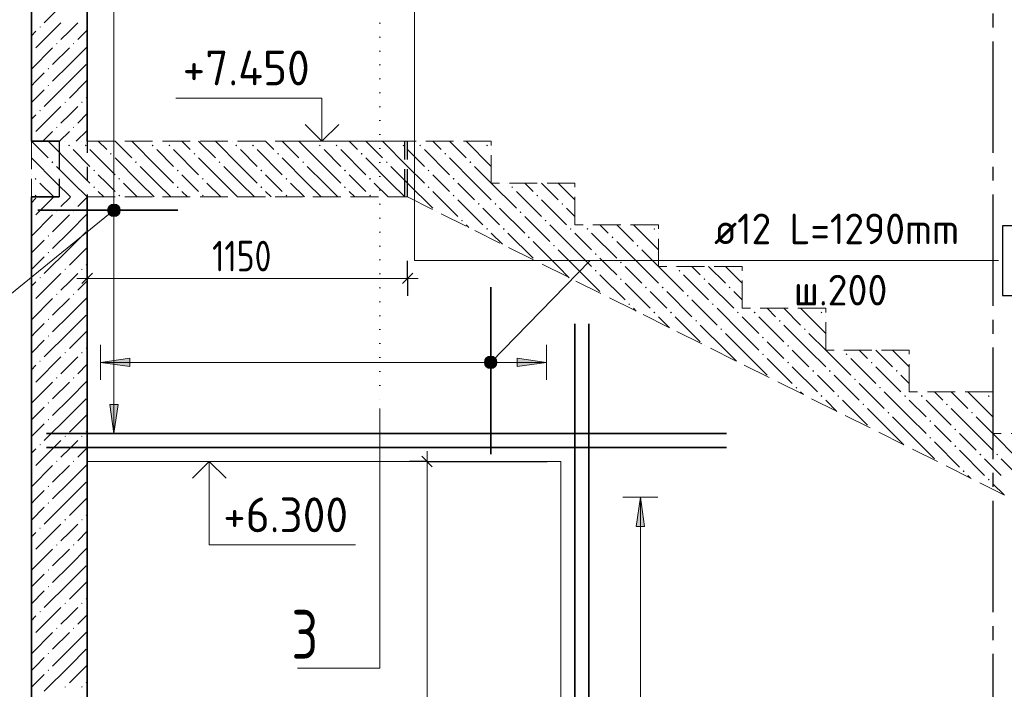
# Model space of a CAD drawing. Header units: millimetres. Extents: x 0 to 50400, y -12 to 35640.
# Tile 15 of 18: x 29582 to 38061, y 18418 to 24190. Entities that reach past the tile are written whole.
import ezdxf

# ---------------------------------------------------------------- set-up
doc = ezdxf.new("R2010")
doc.units = ezdxf.units.MM
for name, pattern in [('______2', [324, 240, -84]), ('______5', [1320, 960, -120, 120, -120]), ('______9', [120, 0, -120])]:
    doc.linetypes.add(name, pattern=pattern)
for name, color, linetype, lineweight in [('Standard', 7, 'Continuous', 25), ('Высотные отметки', 7, 'Continuous', 25), ('ЖБ Лестница', 52, 'Continuous', 25), ('ЖБ Стена верхний уровень', 7, 'Continuous', 35), ('Общий02', 7, 'Continuous', 18), ('Позиционная метка линия выноска', 7, 'Continuous', 13), ('Размерная линия_ общее', 7, 'Continuous', 13), ('Сечения символ', 7, 'Continuous', 25)]:
    doc.layers.add(name, color=color, linetype=linetype, lineweight=lineweight)
for name, color, linetype, true_color in [('Оси', 7, '______5', 0x656565), ('Стена ДОП П-обр. неравн', 7, 'Continuous', 0xa0a0a0), ('Стена обрамление Г-обр.', 7, 'Continuous', 0xa0a0a0), ('Стена обрамление П-обр.', 7, 'Continuous', 0xa0a0a0)]:
    doc.layers.add(name, color=color, linetype=linetype, true_color=true_color)
doc.styles.add('ISOCPEUR', font='txt')

msp = doc.modelspace()

# ---------------------------------------------------------------- hatches: boundary and pattern name
at = {"layer": 'ЖБ Лестница', "linetype": 'Continuous', "lineweight": 18, "transparency": 33554687}
for points in [[(29998.9, 23106), (30006.7, 23113.8), (30014.5, 23106), (30006.7, 23098.2)], [(30142.9, 23106), (30150.7, 23113.8), (30158.5, 23106), (30150.7, 23098.2)], [(30718.9, 23106), (30726.7, 23113.8), (30734.5, 23106), (30726.7, 23098.2)], [(30862.9, 23106), (30870.7, 23113.8), (30878.5, 23106), (30870.7, 23098.2)], [(31438.9, 23106), (31446.7, 23113.8), (31454.5, 23106), (31446.7, 23098.2)], [(31582.9, 23106), (31590.7, 23113.8), (31598.5, 23106), (31590.7, 23098.2)], [(32158.9, 23106), (32166.7, 23113.8), (32174.5, 23106), (32166.7, 23098.2)], [(32302.9, 23106), (32310.7, 23113.8), (32318.5, 23106), (32310.7, 23098.2)], [(32878.9, 23106), (32886.7, 23113.8), (32894.5, 23106), (32886.7, 23098.2)], [(33022.9, 23106), (33030.7, 23113.8), (33038.5, 23106), (33030.7, 23098.2)], [(33598.9, 23106), (33606.7, 23113.8), (33614.5, 23106), (33606.7, 23098.2)], [(30358.9, 23034), (30366.7, 23041.8), (30374.5, 23034), (30366.7, 23026.2)], [(31078.9, 23034), (31086.7, 23041.8), (31094.5, 23034), (31086.7, 23026.2)], [(31798.9, 23034), (31806.7, 23041.8), (31814.5, 23034), (31806.7, 23026.2)], [(32518.9, 23034), (32526.7, 23041.8), (32534.5, 23034), (32526.7, 23026.2)], [(33238.9, 23034), (33246.7, 23041.8), (33254.5, 23034), (33246.7, 23026.2)], [(29854.9, 22962), (29862.7, 22969.8), (29870.5, 22962), (29862.7, 22954.2)], [(30214.9, 22890), (30222.7, 22897.8), (30230.5, 22890), (30222.7, 22882.2)], [(30574.9, 22962), (30582.7, 22969.8), (30590.5, 22962), (30582.7, 22954.2)], [(30934.9, 22890), (30942.7, 22897.8), (30950.5, 22890), (30942.7, 22882.2)], [(31294.9, 22962), (31302.7, 22969.8), (31310.5, 22962), (31302.7, 22954.2)], [(31654.9, 22890), (31662.7, 22897.8), (31670.5, 22890), (31662.7, 22882.2)], [(32014.9, 22962), (32022.7, 22969.8), (32030.5, 22962), (32022.7, 22954.2)], [(32374.9, 22890), (32382.7, 22897.8), (32390.5, 22890), (32382.7, 22882.2)], [(32734.9, 22962), (32742.7, 22969.8), (32750.5, 22962), (32742.7, 22954.2)], [(33094.9, 22890), (33102.7, 22897.8), (33110.5, 22890), (33102.7, 22882.2)], [(33454.9, 22962), (33462.7, 22969.8), (33470.5, 22962), (33462.7, 22954.2)], [(29710.9, 22818), (29718.7, 22825.8), (29726.5, 22818), (29718.7, 22810.2)], [(30430.9, 22818), (30438.7, 22825.8), (30446.5, 22818), (30438.7, 22810.2)], [(31150.9, 22818), (31158.7, 22825.8), (31166.5, 22818), (31158.7, 22810.2)], [(31870.9, 22818), (31878.7, 22825.8), (31886.5, 22818), (31878.7, 22810.2)], [(32590.9, 22818), (32598.7, 22825.8), (32606.5, 22818), (32598.7, 22810.2)], [(33310.9, 22818), (33318.7, 22825.8), (33326.5, 22818), (33318.7, 22810.2)], [(30214.9, 22746), (30222.7, 22753.8), (30230.5, 22746), (30222.7, 22738.2)], [(30934.9, 22746), (30942.7, 22753.8), (30950.5, 22746), (30942.7, 22738.2)], [(31654.9, 22746), (31662.7, 22753.8), (31670.5, 22746), (31662.7, 22738.2)], [(32374.9, 22746), (32382.7, 22753.8), (32390.5, 22746), (32382.7, 22738.2)], [(33094.9, 22746), (33102.7, 22753.8), (33110.5, 22746), (33102.7, 22738.2)], [(33814.9, 22746), (33822.7, 22753.8), (33830.5, 22746), (33822.7, 22738.2)], [(29710.9, 22674), (29718.7, 22681.8), (29726.5, 22674), (29718.7, 22666.2)], [(30430.9, 22674), (30438.7, 22681.8), (30446.5, 22674), (30438.7, 22666.2)], [(31150.9, 22674), (31158.7, 22681.8), (31166.5, 22674), (31158.7, 22666.2)], [(31870.9, 22674), (31878.7, 22681.8), (31886.5, 22674), (31878.7, 22666.2)], [(32590.9, 22674), (32598.7, 22681.8), (32606.5, 22674), (32598.7, 22666.2)], [(33310.9, 22674), (33318.7, 22681.8), (33326.5, 22674), (33318.7, 22666.2)], [(34030.9, 22674), (34038.7, 22681.8), (34046.5, 22674), (34038.7, 22666.2)], [(33526.9, 22602), (33534.7, 22609.8), (33542.5, 22602), (33534.7, 22594.2)], [(33670.9, 22602), (33678.7, 22609.8), (33686.5, 22602), (33678.7, 22594.2)], [(34246.9, 22602), (34254.7, 22609.8), (34262.5, 22602), (34254.7, 22594.2)], [(33173.5, 22536.6), (33174.7, 22537.8), (33178.3, 22534.2)], [(33886.9, 22530), (33894.7, 22537.8), (33902.5, 22530), (33894.7, 22522.2)], [(33382.9, 22458), (33390.7, 22465.8), (33398.5, 22458), (33390.7, 22450.2)], [(33598.9, 22386), (33606.7, 22393.8), (33614.5, 22386), (33606.7, 22378.2)], [(33742.9, 22386), (33750.7, 22393.8), (33758.5, 22386), (33750.7, 22378.2)], [(34102.9, 22458), (34110.7, 22465.8), (34118.5, 22458), (34110.7, 22450.2)], [(34318.9, 22386), (34326.7, 22393.8), (34334.5, 22386), (34326.7, 22378.2)], [(34462.9, 22386), (34470.7, 22393.8), (34478.5, 22386), (34470.7, 22378.2)], [(35038.9, 22386), (35046.7, 22393.8), (35054.5, 22386), (35046.7, 22378.2)], [(33958.9, 22314), (33966.7, 22321.8), (33974.5, 22314), (33966.7, 22306.2)], [(34678.9, 22314), (34686.7, 22321.8), (34694.5, 22314), (34686.7, 22306.2)], [(34174.9, 22242), (34182.7, 22249.8), (34190.5, 22242), (34182.7, 22234.2)], [(34894.9, 22242), (34902.7, 22249.8), (34910.5, 22242), (34902.7, 22234.2)], [(34534.9, 22170), (34542.7, 22177.8), (34550.5, 22170), (34542.7, 22162.2)], [(34037.5, 22104.6), (34038.7, 22105.8), (34042.4, 22102.2)], [(34750.9, 22098), (34758.7, 22105.8), (34766.5, 22098), (34758.7, 22090.2)], [(34534.9, 22026), (34542.7, 22033.8), (34550.5, 22026), (34542.7, 22018.2)], [(34750.9, 21954), (34758.7, 21961.8), (34766.5, 21954), (34758.7, 21946.2)], [(35254.9, 22026), (35262.7, 22033.8), (35270.5, 22026), (35262.7, 22018.2)], [(35470.9, 21954), (35478.7, 21961.8), (35486.5, 21954), (35478.7, 21946.2)], [(34966.9, 21882), (34974.7, 21889.8), (34982.5, 21882), (34974.7, 21874.2)], [(35110.9, 21882), (35118.7, 21889.8), (35126.5, 21882), (35118.7, 21874.2)], [(35686.9, 21882), (35694.7, 21889.8), (35702.5, 21882), (35694.7, 21874.2)], [(34613.5, 21816.6), (34614.7, 21817.8), (34618.3, 21814.2)], [(35326.9, 21810), (35334.7, 21817.8), (35342.5, 21810), (35334.7, 21802.2)], [(34822.9, 21738), (34830.7, 21745.8), (34838.5, 21738), (34830.7, 21730.2)], [(35542.9, 21738), (35550.7, 21745.8), (35558.5, 21738), (35550.7, 21730.2)], [(35038.9, 21666), (35046.7, 21673.8), (35054.5, 21666), (35046.7, 21658.2)], [(35182.9, 21666), (35190.7, 21673.8), (35198.5, 21666), (35190.7, 21658.2)], [(35758.9, 21666), (35766.7, 21673.8), (35774.5, 21666), (35766.7, 21658.2)], [(35902.9, 21666), (35910.7, 21673.8), (35918.5, 21666), (35910.7, 21658.2)], [(36478.9, 21666), (36486.7, 21673.8), (36494.5, 21666), (36486.7, 21658.2)], [(35398.9, 21594), (35406.7, 21601.8), (35414.5, 21594), (35406.7, 21586.2)], [(36118.9, 21594), (36126.7, 21601.8), (36134.5, 21594), (36126.7, 21586.2)], [(35614.9, 21522), (35622.7, 21529.8), (35630.5, 21522), (35622.7, 21514.2)], [(35974.9, 21450), (35982.7, 21457.8), (35990.5, 21450), (35982.7, 21442.2)], [(36334.9, 21522), (36342.7, 21529.8), (36350.5, 21522), (36342.7, 21514.2)], [(35477.5, 21384.6), (35478.7, 21385.8), (35482.4, 21382.2)], [(36190.9, 21378), (36198.7, 21385.8), (36206.5, 21378), (36198.7, 21370.2)], [(35974.9, 21306), (35982.7, 21313.8), (35990.5, 21306), (35982.7, 21298.2)], [(36694.9, 21306), (36702.7, 21313.8), (36710.5, 21306), (36702.7, 21298.2)], [(36190.9, 21234), (36198.7, 21241.8), (36206.5, 21234), (36198.7, 21226.2)], [(36910.9, 21234), (36918.7, 21241.8), (36926.5, 21234), (36918.7, 21226.2)], [(36406.9, 21162), (36414.7, 21169.8), (36422.5, 21162), (36414.7, 21154.2)], [(36550.9, 21162), (36558.7, 21169.8), (36566.5, 21162), (36558.7, 21154.2)], [(37126.9, 21162), (37134.7, 21169.8), (37142.5, 21162), (37134.7, 21154.2)], [(36053.5, 21096.6), (36054.7, 21097.8), (36058.3, 21094.2)], [(36766.9, 21090), (36774.7, 21097.8), (36782.5, 21090), (36774.7, 21082.2)], [(36262.9, 21018), (36270.7, 21025.8), (36278.5, 21018), (36270.7, 21010.2)], [(36478.9, 20946), (36486.7, 20953.8), (36494.5, 20946), (36486.7, 20938.2)], [(36622.9, 20946), (36630.7, 20953.8), (36638.5, 20946), (36630.7, 20938.2)], [(36982.9, 21018), (36990.7, 21025.8), (36998.5, 21018), (36990.7, 21010.2)], [(37198.9, 20946), (37206.7, 20953.8), (37214.5, 20946), (37206.7, 20938.2)], [(37342.9, 20946), (37350.7, 20953.8), (37358.5, 20946), (37350.7, 20938.2)], [(37918.9, 20946), (37926.7, 20953.8), (37934.5, 20946), (37926.7, 20938.2)], [(36838.9, 20874), (36846.7, 20881.8), (36854.5, 20874), (36846.7, 20866.2)], [(37558.9, 20874), (37566.7, 20881.8), (37574.5, 20874), (37566.7, 20866.2)], [(37054.9, 20802), (37062.7, 20809.8), (37070.5, 20802), (37062.7, 20794.2)], [(37774.9, 20802), (37782.7, 20809.8), (37790.5, 20802), (37782.7, 20794.2)], [(37414.9, 20730), (37422.7, 20737.8), (37430.5, 20730), (37422.7, 20722.2)], [(36917.5, 20664.6), (36918.7, 20665.8), (36922.4, 20662.2)], [(37630.9, 20658), (37638.7, 20665.8), (37646.5, 20658), (37638.7, 20650.2)], [(37414.9, 20586), (37422.7, 20593.8), (37430.5, 20586), (37422.7, 20578.2)], [(37630.9, 20514), (37638.7, 20521.8), (37646.5, 20514), (37638.7, 20506.2)], [(37846.9, 20442), (37854.7, 20449.8), (37862.5, 20442), (37854.7, 20434.2)], [(37990.9, 20442), (37998.7, 20449.8), (38006.5, 20442), (37998.7, 20434.2)], [(37493.5, 20376.6), (37494.7, 20377.8), (37498.3, 20374.2)], [(37702.9, 20298), (37710.7, 20305.8), (37718.5, 20298), (37710.7, 20290.2)], [(37918.9, 20226), (37926.7, 20233.8), (37934.5, 20226), (37926.7, 20218.2)]]:
    msp.add_hatch(color=7, dxfattribs=at).paths.add_polyline_path(points, flags=16)
at = {"layer": 'ЖБ Стена верхний уровень', "linetype": 'Continuous', "lineweight": 18, "transparency": 33554687}
for points in [[(29751.4, 24126.8), (29757.4, 24132.8), (29763.4, 24126.8), (29757.4, 24120.8)], [(29682.7, 23914.2), (29685.4, 23916.8), (29691.4, 23910.8), (29685.4, 23904.8), (29682.7, 23907.5)], [(29895.4, 23982.8), (29901.4, 23988.8), (29907.4, 23982.8), (29901.4, 23976.8)], [(30039.4, 23982.8), (30045.4, 23988.8), (30051.4, 23982.8), (30045.4, 23976.8)], [(29823.4, 23766.8), (29829.4, 23772.8), (29835.4, 23766.8), (29829.4, 23760.8)], [(29823.4, 23622.8), (29829.4, 23628.8), (29835.4, 23622.8), (29829.4, 23616.8)], [(29751.4, 23406.8), (29757.4, 23412.8), (29763.4, 23406.8), (29757.4, 23400.8)], [(29967.4, 23478.8), (29973.4, 23484.8), (29979.4, 23478.8), (29973.4, 23472.8)], [(30111.4, 23478.8), (30117.4, 23484.8), (30123.4, 23478.8), (30117.4, 23472.8)], [(29895.4, 23262.8), (29901.4, 23268.8), (29907.4, 23262.8), (29901.4, 23256.8)], [(30039.4, 23262.8), (30045.4, 23268.8), (30051.4, 23262.8), (30045.4, 23256.8)], [(29682.7, 23194.2), (29685.4, 23196.8), (29691.4, 23190.8), (29685.4, 23184.8), (29682.7, 23187.5)], [(29682.7, 22474.2), (29685.4, 22476.8), (29691.4, 22470.8), (29685.4, 22464.8), (29682.7, 22467.5)], [(29895.4, 22542.8), (29901.4, 22548.8), (29907.4, 22542.8), (29901.4, 22536.8)], [(30039.4, 22542.8), (30045.4, 22548.8), (30051.4, 22542.8), (30045.4, 22536.8)], [(29823.4, 22326.8), (29829.4, 22332.8), (29835.4, 22326.8), (29829.4, 22320.8)], [(29823.4, 22182.8), (29829.4, 22188.8), (29835.4, 22182.8), (29829.4, 22176.8)], [(29751.4, 21966.8), (29757.4, 21972.8), (29763.4, 21966.8), (29757.4, 21960.8)], [(29967.4, 22038.8), (29973.4, 22044.8), (29979.4, 22038.8), (29973.4, 22032.8)], [(30111.4, 22038.8), (30117.4, 22044.8), (30123.4, 22038.8), (30117.4, 22032.8)], [(29895.4, 21822.8), (29901.4, 21828.8), (29907.4, 21822.8), (29901.4, 21816.8)], [(30039.4, 21822.8), (30045.4, 21828.8), (30051.4, 21822.8), (30045.4, 21816.8)], [(29682.7, 21754.2), (29685.4, 21756.8), (29691.4, 21750.8), (29685.4, 21744.8), (29682.7, 21747.5)], [(29823.4, 21606.8), (29829.4, 21612.8), (29835.4, 21606.8), (29829.4, 21600.8)], [(29823.4, 21462.8), (29829.4, 21468.8), (29835.4, 21462.8), (29829.4, 21456.8)], [(29967.4, 21318.8), (29973.4, 21324.8), (29979.4, 21318.8), (29973.4, 21312.8)], [(30111.4, 21318.8), (30117.4, 21324.8), (30123.4, 21318.8), (30117.4, 21312.8)], [(29751.4, 21246.8), (29757.4, 21252.8), (29763.4, 21246.8), (29757.4, 21240.8)], [(29682.7, 21034.2), (29685.4, 21036.8), (29691.4, 21030.8), (29685.4, 21024.8), (29682.7, 21027.5)], [(29895.4, 21102.8), (29901.4, 21108.8), (29907.4, 21102.8), (29901.4, 21096.8)], [(30039.4, 21102.8), (30045.4, 21108.8), (30051.4, 21102.8), (30045.4, 21096.8)], [(29823.4, 20886.8), (29829.4, 20892.8), (29835.4, 20886.8), (29829.4, 20880.8)], [(29823.4, 20742.8), (29829.4, 20748.8), (29835.4, 20742.8), (29829.4, 20736.8)], [(29967.4, 20598.8), (29973.4, 20604.8), (29979.4, 20598.8), (29973.4, 20592.8)], [(30111.4, 20598.8), (30117.4, 20604.8), (30123.4, 20598.8), (30117.4, 20592.8)], [(29751.4, 20526.8), (29757.4, 20532.8), (29763.4, 20526.8), (29757.4, 20520.8)], [(29895.4, 20382.8), (29901.4, 20388.8), (29907.4, 20382.8), (29901.4, 20376.8)], [(30039.4, 20382.8), (30045.4, 20388.8), (30051.4, 20382.8), (30045.4, 20376.8)], [(29682.7, 20314.2), (29685.4, 20316.8), (29691.4, 20310.8), (29685.4, 20304.8), (29682.7, 20307.5)], [(29823.4, 20166.8), (29829.4, 20172.8), (29835.4, 20166.8), (29829.4, 20160.8)], [(29823.4, 20022.8), (29829.4, 20028.8), (29835.4, 20022.8), (29829.4, 20016.8)], [(29967.4, 19878.8), (29973.4, 19884.8), (29979.4, 19878.8), (29973.4, 19872.8)], [(30111.4, 19878.8), (30117.4, 19884.8), (30123.4, 19878.8), (30117.4, 19872.8)], [(29751.4, 19806.8), (29757.4, 19812.8), (29763.4, 19806.8), (29757.4, 19800.8)], [(29682.7, 19594.2), (29685.4, 19596.8), (29691.4, 19590.8), (29685.4, 19584.8), (29682.7, 19587.5)], [(29895.4, 19662.8), (29901.4, 19668.8), (29907.4, 19662.8), (29901.4, 19656.8)], [(30039.4, 19662.8), (30045.4, 19668.8), (30051.4, 19662.8), (30045.4, 19656.8)], [(29823.4, 19446.8), (29829.4, 19452.8), (29835.4, 19446.8), (29829.4, 19440.8)], [(29823.4, 19302.8), (29829.4, 19308.8), (29835.4, 19302.8), (29829.4, 19296.8)], [(29967.4, 19158.8), (29973.4, 19164.8), (29979.4, 19158.8), (29973.4, 19152.8)], [(30111.4, 19158.8), (30117.4, 19164.8), (30123.4, 19158.8), (30117.4, 19152.8)], [(29751.4, 19086.8), (29757.4, 19092.8), (29763.4, 19086.8), (29757.4, 19080.8)], [(29895.4, 18942.8), (29901.4, 18948.8), (29907.4, 18942.8), (29901.4, 18936.8)], [(30039.4, 18942.8), (30045.4, 18948.8), (30051.4, 18942.8), (30045.4, 18936.8)], [(29682.7, 18874.2), (29685.4, 18876.8), (29691.4, 18870.8), (29685.4, 18864.8), (29682.7, 18867.5)], [(29823.4, 18726.8), (29829.4, 18732.8), (29835.4, 18726.8), (29829.4, 18720.8)], [(29823.4, 18582.8), (29829.4, 18588.8), (29835.4, 18582.8), (29829.4, 18576.8)], [(29967.4, 18438.8), (29973.4, 18444.8), (29979.4, 18438.8), (29973.4, 18432.8)], [(30111.4, 18438.8), (30117.4, 18444.8), (30123.4, 18438.8), (30117.4, 18432.8)]]:
    msp.add_hatch(color=7, dxfattribs=at).paths.add_polyline_path(points, flags=16)
at = {"layer": 'Общий02', "linetype": 'Continuous', "lineweight": 13, "transparency": 33554687}
for points in [[(30529.9, 21272.4), (30277.9, 21236.4), (30529.9, 21200.4)], [(30357.1, 20874), (30393.1, 20622), (30429.1, 20874)]]:
    msp.add_hatch(color=7, dxfattribs=at).paths.add_polyline_path(points)
for points in [[(33865.9, 21272.4), (34117.9, 21236.4), (33865.9, 21200.4)], [(34890.5, 19822.8), (34926.5, 20074.8), (34962.5, 19822.8)]]:
    msp.add_hatch(color=7, dxfattribs=at).paths.add_polyline_path(points, flags=16)
at = {"layer": 'Позиционная метка линия выноска', "linetype": 'Continuous', "lineweight": 13, "transparency": 33554687}
for points in [[(30340, 22538.5), (30401.5, 22493.8), (30342.9, 22565.8)], [(30342.9, 22565.8), (30427.2, 22505), (30359, 22588.7)], [(30342.9, 22565.8), (30401.5, 22493.8), (30427.2, 22505)], [(30359, 22588.7), (30443.4, 22527.9), (30384.7, 22599.9)], [(30359, 22588.7), (30427.2, 22505), (30443.4, 22527.9)], [(30384.7, 22599.9), (30443.4, 22527.9), (30446.2, 22555.2)], [(30384.7, 22599.9), (30446.2, 22555.2), (30412.1, 22597.1)], [(30412.1, 22597.1), (30446.2, 22555.2), (30435, 22580.9)], [(30374.1, 22496.6), (30340, 22538.5), (30351.2, 22512.8)], [(30340, 22538.5), (30374.1, 22496.6), (30401.5, 22493.8)], [(33690, 21223.4), (33623.5, 21288.2), (33599.2, 21274.1)], [(33689.6, 21250.8), (33651, 21288.5), (33623.5, 21288.2)], [(33689.6, 21250.8), (33623.5, 21288.2), (33690, 21223.4)], [(33651, 21288.5), (33689.6, 21250.8), (33675.6, 21275.1)], [(33676.6, 21198.7), (33599.2, 21274.1), (33585.8, 21249.5)], [(33676.6, 21198.7), (33585.8, 21249.5), (33652.3, 21184.7)], [(33652.3, 21184.7), (33585.8, 21249.5), (33586.1, 21222)], [(33652.3, 21184.7), (33586.1, 21222), (33624.8, 21184.3)], [(33624.8, 21184.3), (33586.1, 21222), (33600.2, 21197.8)], [(33690, 21223.4), (33599.2, 21274.1), (33676.6, 21198.7)]]:
    msp.add_hatch(color=7, dxfattribs=at).paths.add_polyline_path(points)

# ---------------------------------------------------------------- linework, layer by layer
at = {"layer": 'Standard', "color": 7, "linetype": 'Continuous', "lineweight": -3, "transparency": 33554687}
for p, q in [((30162.7, 21960.4), (30162.7, 22110.4)), ((32922.7, 21960.4), (32922.7, 22110.4)), ((30162.7, 21960.4), (30162.7, 21810.4)), ((32922.7, 21960.4), (32922.7, 21810.4))]:
    msp.add_line(p, q, dxfattribs=at)
at = {"layer": 'Standard', "color": 7, "linetype": 'Continuous', "lineweight": 25, "transparency": 33554687}
for p, q in [((30117.7, 21915.4), (30207.7, 22005.4)), ((32877.7, 21915.4), (32967.7, 22005.4))]:
    msp.add_line(p, q, dxfattribs=at)
at = {"layer": 'Standard', "color": 7, "linetype": 'Continuous', "lineweight": 13, "transparency": 33554687}
for p, q in [((30162.7, 21960.4), (30072.7, 21960.4)), ((30162.7, 21960.4), (32922.7, 21960.4)), ((32922.7, 21960.4), (33012.7, 21960.4))]:
    msp.add_line(p, q, dxfattribs=at)
at = {"layer": 'Высотные отметки', "color": 7, "linetype": 'Continuous', "lineweight": 35, "transparency": 33554687}
for p, q in [((32185, 23142), (32039.6, 23287.4)), ((32185, 23142), (32039.6, 23287.4)), ((32185, 23142), (32330.4, 23287.4)), ((32185, 23142), (32330.4, 23287.4)), ((31214.3, 20382), (31068.9, 20236.6)), ((31214.3, 20382), (31068.9, 20236.6)), ((31214.3, 20382), (31359.7, 20236.6)), ((31214.3, 20382), (31359.7, 20236.6))]:
    msp.add_line(p, q, dxfattribs=at)
at = {"layer": 'Высотные отметки', "color": 7, "linetype": 'Continuous', "lineweight": 13, "transparency": 33554687}
for p, q in [((32785, 23142), (31885, 23142)), ((32785, 23142), (31885, 23142)), ((30614.3, 20382), (31514.3, 20382)), ((30614.3, 20382), (31514.3, 20382))]:
    msp.add_line(p, q, dxfattribs=at)
for points in [[(32185, 23142), (32185, 23514.1), (30925, 23514.1)], [(32185, 23142), (32185, 23514.1), (30925, 23514.1)], [(31214.3, 20382), (31214.3, 19662), (32474.3, 19662)], [(31214.3, 20382), (31214.3, 19662), (32474.3, 19662)]]:
    msp.add_lwpolyline(points, dxfattribs=at)
at = {"layer": 'ЖБ Лестница', "color": 9, "linetype": 'Continuous', "lineweight": 18, "true_color": 0xc7c7c7, "transparency": 33554687}
for p, q in [((29682.7, 23142), (29826.7, 22998)), ((30042.7, 22926), (29826.7, 23142)), ((29970.7, 23142), (29970.7, 23142)), ((30042.7, 23070), (30186.7, 22926)), ((30114.7, 23142), (30114.7, 23142)), ((30186.7, 23070), (30402.7, 22854)), ((30258.7, 23142), (30330.7, 23070)), ((30402.7, 23142), (30546.7, 22998)), ((30762.7, 22926), (30546.7, 23142)), ((30690.7, 23142), (30690.7, 23142)), ((30762.7, 23070), (30906.7, 22926)), ((30834.7, 23142), (30834.7, 23142)), ((30906.7, 23070), (31122.7, 22854)), ((30978.7, 23142), (31050.7, 23070)), ((31122.7, 23142), (31266.7, 22998)), ((31482.7, 22926), (31266.7, 23142)), ((31410.7, 23142), (31410.7, 23142)), ((31482.7, 23070), (31626.7, 22926)), ((31554.7, 23142), (31554.7, 23142)), ((31626.7, 23070), (31842.7, 22854)), ((31698.7, 23142), (31770.7, 23070)), ((31842.7, 23142), (31986.7, 22998)), ((32202.7, 22926), (31986.7, 23142)), ((32130.7, 23142), (32130.7, 23142)), ((32202.7, 23070), (32346.7, 22926)), ((32274.7, 23142), (32274.7, 23142)), ((32346.7, 23070), (32562.7, 22854)), ((32418.7, 23142), (32490.7, 23070)), ((32562.7, 23142), (32706.7, 22998)), ((32922.7, 22926), (32706.7, 23142)), ((32850.7, 23142), (32850.7, 23142)), ((32922.7, 23070), (33066.7, 22926)), ((32994.7, 23142), (32994.7, 23142)), ((33066.7, 23070), (33282.7, 22854)), ((33138.7, 23142), (33210.7, 23070)), ((33282.7, 23142), (33426.7, 22998)), ((33642.7, 22926), (33426.7, 23142)), ((33570.7, 23142), (33570.7, 23142)), ((33642.7, 23070), (33642.7, 23070)), ((29898.7, 22782), (29682.7, 22998)), ((30618.7, 22782), (30402.7, 22998)), ((31338.7, 22782), (31122.7, 22998)), ((32058.7, 22782), (31842.7, 22998)), ((32778.7, 22782), (32562.7, 22998)), ((33498.7, 22782), (33282.7, 22998)), ((29898.7, 22926), (30042.7, 22782)), ((30042.7, 22926), (30186.7, 22782)), ((30618.7, 22926), (30762.7, 22782)), ((30762.7, 22926), (30906.7, 22782)), ((31338.7, 22926), (31482.7, 22782)), ((31482.7, 22926), (31626.7, 22782)), ((32058.7, 22926), (32202.7, 22782)), ((32202.7, 22926), (32346.7, 22782)), ((32778.7, 22926), (32922.7, 22782)), ((32922.7, 22926), (33066.7, 22782)), ((33642.7, 22926), (33642.7, 22926)), ((29682.7, 22854), (29682.7, 22854)), ((30330.7, 22782), (30258.7, 22854)), ((31050.7, 22782), (30978.7, 22854)), ((31770.7, 22782), (31698.7, 22854)), ((32490.7, 22782), (32418.7, 22854)), ((33210.7, 22782), (33138.7, 22854)), ((29754.7, 22782), (29874.7, 22662)), ((29898.7, 22782), (30018.7, 22662)), ((30042.7, 22782), (30162.7, 22662)), ((30402.7, 22710), (30330.7, 22782)), ((30474.7, 22782), (30594.7, 22662)), ((30618.7, 22782), (30738.7, 22662)), ((30762.7, 22782), (30882.7, 22662)), ((31122.7, 22710), (31050.7, 22782)), ((31194.7, 22782), (31314.7, 22662)), ((31338.7, 22782), (31458.7, 22662)), ((31482.7, 22782), (31602.7, 22662)), ((31842.7, 22710), (31770.7, 22782)), ((31914.7, 22782), (32034.7, 22662)), ((32058.7, 22782), (32178.7, 22662)), ((32202.7, 22782), (32322.7, 22662)), ((32562.7, 22710), (32490.7, 22782)), ((32634.7, 22782), (32754.7, 22662)), ((32778.7, 22782), (32898.7, 22662)), ((32922.7, 22782), (33138.7, 22566)), ((33282.7, 22710), (33210.7, 22782)), ((33354.7, 22782), (33498.7, 22638)), ((33498.7, 22782), (33642.7, 22638)), ((33786.7, 22782), (33786.7, 22782)), ((33930.7, 22782), (33930.7, 22782)), ((34002.7, 22710), (33930.7, 22782)), ((34074.7, 22782), (34218.7, 22638)), ((34218.7, 22782), (34218.7, 22782)), ((34218.7, 22782), (34362.7, 22638)), ((34362.7, 22782), (34362.7, 22782)), ((34362.7, 22782), (34362.7, 22782)), ((29682.7, 22710), (29682.7, 22710)), ((30258.7, 22710), (30306.8, 22662)), ((30978.7, 22710), (31026.8, 22662)), ((31698.7, 22710), (31746.8, 22662)), ((32418.7, 22710), (32466.8, 22662)), ((33138.7, 22710), (33354.7, 22494)), ((33858.7, 22710), (34074.7, 22494)), ((33354.7, 22638), (33570.7, 22422)), ((33642.7, 22494), (33570.7, 22566)), ((33714.7, 22566), (33930.7, 22350)), ((34074.7, 22638), (34290.7, 22422)), ((34362.7, 22494), (34290.7, 22566)), ((33714.7, 22422), (33642.7, 22494)), ((33930.7, 22494), (34146.7, 22278)), ((34362.7, 22494), (34362.7, 22494)), ((33450.7, 22398), (33426.7, 22422)), ((34362.7, 22206), (34146.7, 22422)), ((34434.7, 22422), (34434.7, 22422)), ((34578.7, 22422), (34650.7, 22350)), ((34722.7, 22422), (34866.7, 22278)), ((35082.7, 22206), (34866.7, 22422)), ((35010.7, 22422), (35010.7, 22422)), ((33642.7, 22350), (33738.8, 22254)), ((33786.7, 22350), (34002.7, 22134)), ((34362.7, 22350), (34506.7, 22206)), ((34506.7, 22350), (34722.7, 22134)), ((35082.7, 22350), (35082.7, 22350)), ((34218.7, 22062), (34002.7, 22278)), ((34938.7, 22062), (34722.7, 22278)), ((34218.7, 22206), (34362.7, 22062)), ((34362.7, 22206), (34506.7, 22062)), ((34650.7, 22062), (34578.7, 22134)), ((35082.7, 22206), (35082.7, 22206)), ((34218.7, 22062), (34314.7, 21966)), ((34362.7, 22062), (34578.7, 21846)), ((34722.7, 21990), (34650.7, 22062)), ((34794.7, 22062), (34938.7, 21918)), ((34938.7, 22062), (35082.7, 21918)), ((35226.7, 22062), (35226.7, 22062)), ((35370.7, 22062), (35370.7, 22062)), ((35442.7, 21990), (35370.7, 22062)), ((35514.7, 22062), (35658.7, 21918)), ((35658.7, 22062), (35658.7, 22062)), ((35658.7, 22062), (35802.7, 21918)), ((35802.7, 22062), (35802.7, 22062)), ((35802.7, 22062), (35802.7, 22062)), ((34578.7, 21990), (34794.7, 21774)), ((35298.7, 21990), (35514.7, 21774)), ((34794.7, 21918), (35010.7, 21702)), ((35514.7, 21918), (35730.7, 21702)), ((35082.7, 21774), (35010.7, 21846)), ((35154.7, 21846), (35370.7, 21630)), ((35802.7, 21774), (35730.7, 21846)), ((35154.7, 21702), (35082.7, 21774)), ((35370.7, 21774), (35586.7, 21558)), ((35802.7, 21774), (35802.7, 21774)), ((34890.7, 21678), (34866.7, 21702)), ((35082.7, 21630), (35178.8, 21534)), ((35226.7, 21630), (35442.7, 21414)), ((35802.7, 21486), (35586.7, 21702)), ((35802.7, 21630), (35946.7, 21486)), ((35874.7, 21702), (35874.7, 21702)), ((35946.7, 21630), (36162.7, 21414)), ((36018.7, 21702), (36090.7, 21630)), ((36162.7, 21702), (36306.7, 21558)), ((36522.7, 21486), (36306.7, 21702)), ((36450.7, 21702), (36450.7, 21702)), ((36522.7, 21630), (36522.7, 21630)), ((35658.7, 21342), (35442.7, 21558)), ((36378.7, 21342), (36162.7, 21558)), ((35658.7, 21486), (35802.7, 21342)), ((35802.7, 21486), (35946.7, 21342)), ((36522.7, 21486), (36522.7, 21486)), ((36090.7, 21342), (36018.7, 21414)), ((35658.7, 21342), (35754.7, 21246)), ((35802.7, 21342), (36018.7, 21126)), ((36162.7, 21270), (36090.7, 21342)), ((36234.7, 21342), (36378.7, 21198)), ((36378.7, 21342), (36522.7, 21198)), ((36666.7, 21342), (36666.7, 21342)), ((36810.7, 21342), (36810.7, 21342)), ((36882.7, 21270), (36810.7, 21342)), ((36954.7, 21342), (37098.7, 21198)), ((37098.7, 21342), (37098.7, 21342)), ((37098.7, 21342), (37242.7, 21198)), ((37242.7, 21342), (37242.7, 21342)), ((37242.7, 21342), (37242.7, 21342)), ((36018.7, 21270), (36234.7, 21054)), ((36234.7, 21198), (36450.7, 20982)), ((36738.7, 21270), (36954.7, 21054)), ((36954.7, 21198), (37170.7, 20982)), ((36522.7, 21054), (36450.7, 21126)), ((36594.7, 21126), (36810.7, 20910)), ((37242.7, 21054), (37170.7, 21126)), ((36594.7, 20982), (36522.7, 21054)), ((36810.7, 21054), (37026.7, 20838)), ((37242.7, 21054), (37242.7, 21054)), ((36330.7, 20958), (36306.7, 20982)), ((37242.7, 20766), (37026.7, 20982)), ((37314.7, 20982), (37314.7, 20982)), ((37458.7, 20982), (37530.7, 20910)), ((37602.7, 20982), (37746.7, 20838)), ((37962.7, 20766), (37746.7, 20982)), ((37890.7, 20982), (37890.7, 20982)), ((36522.7, 20910), (36618.8, 20814)), ((36666.7, 20910), (36882.7, 20694)), ((37242.7, 20910), (37386.7, 20766)), ((37386.7, 20910), (37602.7, 20694)), ((37098.7, 20622), (36882.7, 20838)), ((37818.7, 20622), (37602.7, 20838)), ((37098.7, 20766), (37242.7, 20622)), ((37242.7, 20766), (37386.7, 20622)), ((37530.7, 20622), (37458.7, 20694)), ((37098.7, 20622), (37194.7, 20526)), ((37242.7, 20622), (37458.7, 20406)), ((37602.7, 20550), (37530.7, 20622)), ((37674.7, 20622), (37818.7, 20478)), ((37818.7, 20622), (37962.7, 20478)), ((37458.7, 20550), (37674.7, 20334)), ((37674.7, 20478), (37890.7, 20262)), ((37962.7, 20334), (37890.7, 20406)), ((38034.7, 20406), (38250.7, 20190)), ((38034.7, 20262), (37962.7, 20334)), ((37770.7, 20238), (37746.7, 20262)), ((37962.7, 20190), (38058.7, 20094))]:
    msp.add_line(p, q, dxfattribs=at)
at = {"layer": 'ЖБ Лестница', "color": 7, "linetype": '______2', "lineweight": 13, "transparency": 33554687}
for p, q in [((29682.7, 23142), (29682.7, 22662)), ((33642.7, 23142), (30162.7, 23142)), ((33642.7, 22782), (33642.7, 23142)), ((34362.7, 22782), (33642.7, 22782)), ((34362.7, 22422), (34362.7, 22782)), ((30162.7, 22662), (32922.7, 22662)), ((32922.7, 22662), (40842.7, 18702)), ((35082.7, 22422), (34362.7, 22422)), ((35082.7, 22062), (35082.7, 22422)), ((35802.7, 22062), (35082.7, 22062)), ((35802.7, 21702), (35802.7, 22062)), ((36522.7, 21702), (35802.7, 21702)), ((36522.7, 21342), (36522.7, 21702)), ((37242.7, 21342), (36522.7, 21342)), ((37242.7, 20982), (37242.7, 21342)), ((37962.7, 20982), (37242.7, 20982)), ((37962.7, 20622), (37962.7, 20982)), ((38682.7, 20622), (37962.7, 20622))]:
    msp.add_line(p, q, dxfattribs=at)
at = {"layer": 'ЖБ Лестница', "color": 253, "linetype": '______2', "lineweight": -3, "true_color": 0xababab, "transparency": 33554687}
for p, q in [((29682.7, 23142), (29922.7, 23142)), ((29922.7, 23142), (29682.7, 23142)), ((32922.7, 22662), (32922.7, 23142)), ((29922.7, 22662), (29682.7, 22662)), ((29682.7, 22662), (29922.7, 22662))]:
    msp.add_line(p, q, dxfattribs=at)
at = {"layer": 'ЖБ Лестница', "color": 9, "linetype": 'Continuous', "lineweight": 18, "true_color": 0xc7c7c7, "transparency": 33554687}
for points in [[(33498.7, 22926), (33642.7, 22782), (33642.7, 22782)], [(33642.7, 22782), (33642.7, 22782), (33858.7, 22566)], [(34938.7, 22206), (35082.7, 22062), (35082.7, 22062)], [(35082.7, 22062), (35082.7, 22062), (35298.7, 21846)], [(36378.7, 21486), (36522.7, 21342), (36522.7, 21342)], [(36522.7, 21342), (36522.7, 21342), (36738.7, 21126)], [(37818.7, 20766), (37962.7, 20622), (37962.7, 20622)], [(37962.7, 20622), (37962.7, 20622), (38178.7, 20406)]]:
    msp.add_lwpolyline(points, dxfattribs=at)
at = {"layer": 'ЖБ Стена верхний уровень', "color": 7, "linetype": 'Continuous', "lineweight": 35, "transparency": 33554687}
for p, q in [((29682.7, 24702), (29682.7, 23142)), ((30162.7, 23142), (30162.7, 24702)), ((29682.7, 22662), (29682.7, 15102)), ((30162.7, 15102), (30162.7, 22662))]:
    msp.add_line(p, q, dxfattribs=at)
at = {"layer": 'ЖБ Стена верхний уровень', "color": 251, "linetype": 'Continuous', "lineweight": 18, "true_color": 0x494949, "transparency": 33554687}
for p, q in [((30009.4, 24378.8), (29793.4, 24162.8)), ((29721.4, 24090.8), (29682.7, 24052.2)), ((29937.4, 24162.8), (29721.4, 23946.8)), ((29937.4, 24018.8), (30009.4, 24090.8)), ((30009.4, 24090.8), (30081.4, 24162.8)), ((30162.7, 24100.2), (30081.4, 24018.8)), ((29865.4, 23946.8), (29682.7, 23764.2)), ((30009.4, 23946.8), (29865.4, 23802.8)), ((30009.4, 23802.8), (30162.7, 23956.2)), ((30009.4, 23802.8), (29865.4, 23658.8)), ((30153.4, 23802.8), (30009.4, 23658.8)), ((29682.7, 23620.2), (29721.4, 23658.8)), ((29721.4, 23658.8), (29793.4, 23730.8)), ((30009.4, 23658.8), (29793.4, 23442.8)), ((30153.4, 23658.8), (30009.4, 23514.8)), ((30153.4, 23658.8), (30162.7, 23668.2)), ((29793.4, 23586.8), (29682.7, 23476.2)), ((30162.7, 23524.2), (30153.4, 23514.8)), ((29937.4, 23442.8), (29721.4, 23226.8)), ((30009.4, 23370.8), (30081.4, 23442.8)), ((29721.4, 23370.8), (29682.7, 23332.2)), ((29937.4, 23298.8), (30009.4, 23370.8)), ((30162.7, 23380.2), (30081.4, 23298.8)), ((30068.5, 23142), (30162.7, 23236.2)), ((29865.4, 23226.8), (29780.5, 23142)), ((30009.4, 23226.8), (29924.5, 23142)), ((29721.4, 22650.8), (29682.7, 22612.2)), ((29876.5, 22662), (29721.4, 22506.8)), ((29937.4, 22578.8), (30009.4, 22650.8)), ((30009.4, 22650.8), (30020.5, 22662)), ((30162.7, 22660.2), (30081.4, 22578.8)), ((29865.4, 22506.8), (29682.7, 22324.2)), ((30009.4, 22506.8), (29865.4, 22362.8)), ((30009.4, 22362.8), (30162.7, 22516.2)), ((30009.4, 22362.8), (29865.4, 22218.8)), ((30153.4, 22362.8), (30009.4, 22218.8)), ((29682.7, 22180.2), (29721.4, 22218.8)), ((29721.4, 22218.8), (29793.4, 22290.8)), ((30009.4, 22218.8), (29793.4, 22002.8)), ((30153.4, 22218.8), (30009.4, 22074.8)), ((30153.4, 22218.8), (30162.7, 22228.2)), ((29793.4, 22146.8), (29682.7, 22036.2)), ((30162.7, 22084.2), (30153.4, 22074.8)), ((29937.4, 22002.8), (29721.4, 21786.8)), ((30009.4, 21930.8), (30081.4, 22002.8)), ((29721.4, 21930.8), (29682.7, 21892.2)), ((29937.4, 21858.8), (30009.4, 21930.8)), ((30162.7, 21940.2), (30081.4, 21858.8)), ((30009.4, 21642.8), (30162.7, 21796.2)), ((29865.4, 21786.8), (29682.7, 21604.2)), ((30009.4, 21786.8), (29865.4, 21642.8)), ((30009.4, 21642.8), (29865.4, 21498.8)), ((30153.4, 21642.8), (30009.4, 21498.8)), ((29721.4, 21498.8), (29793.4, 21570.8)), ((29682.7, 21460.2), (29721.4, 21498.8)), ((30009.4, 21498.8), (29793.4, 21282.8)), ((30153.4, 21498.8), (30009.4, 21354.8)), ((30153.4, 21498.8), (30162.7, 21508.2)), ((29793.4, 21426.8), (29682.7, 21316.2)), ((29937.4, 21282.8), (29721.4, 21066.8)), ((30009.4, 21210.8), (30081.4, 21282.8)), ((30162.7, 21364.2), (30153.4, 21354.8)), ((29721.4, 21210.8), (29682.7, 21172.2)), ((29937.4, 21138.8), (30009.4, 21210.8)), ((30162.7, 21220.2), (30081.4, 21138.8)), ((29865.4, 21066.8), (29682.7, 20884.2)), ((30009.4, 21066.8), (29865.4, 20922.8)), ((30009.4, 20922.8), (30162.7, 21076.2)), ((30009.4, 20922.8), (29865.4, 20778.8)), ((30153.4, 20922.8), (30009.4, 20778.8)), ((29682.7, 20740.2), (29721.4, 20778.8)), ((29721.4, 20778.8), (29793.4, 20850.8)), ((30009.4, 20778.8), (29793.4, 20562.8)), ((30153.4, 20778.8), (30009.4, 20634.8)), ((30153.4, 20778.8), (30162.7, 20788.2)), ((29793.4, 20706.8), (29682.7, 20596.2)), ((30162.7, 20644.2), (30153.4, 20634.8)), ((29937.4, 20562.8), (29721.4, 20346.8)), ((30009.4, 20490.8), (30081.4, 20562.8)), ((29721.4, 20490.8), (29682.7, 20452.2)), ((29937.4, 20418.8), (30009.4, 20490.8)), ((30162.7, 20500.2), (30081.4, 20418.8)), ((30009.4, 20202.8), (30162.7, 20356.2)), ((29865.4, 20346.8), (29682.7, 20164.2)), ((30009.4, 20346.8), (29865.4, 20202.8)), ((30009.4, 20202.8), (29865.4, 20058.8)), ((30153.4, 20202.8), (30009.4, 20058.8)), ((29721.4, 20058.8), (29793.4, 20130.8)), ((29682.7, 20020.2), (29721.4, 20058.8)), ((30009.4, 20058.8), (29793.4, 19842.8)), ((30153.4, 20058.8), (30009.4, 19914.8)), ((30153.4, 20058.8), (30162.7, 20068.2)), ((29793.4, 19986.8), (29682.7, 19876.2)), ((29937.4, 19842.8), (29721.4, 19626.8)), ((30009.4, 19770.8), (30081.4, 19842.8)), ((30162.7, 19924.2), (30153.4, 19914.8)), ((29721.4, 19770.8), (29682.7, 19732.2)), ((29937.4, 19698.8), (30009.4, 19770.8)), ((30162.7, 19780.2), (30081.4, 19698.8)), ((29865.4, 19626.8), (29682.7, 19444.2)), ((30009.4, 19626.8), (29865.4, 19482.8)), ((30009.4, 19482.8), (30162.7, 19636.2)), ((30009.4, 19482.8), (29865.4, 19338.8)), ((30153.4, 19482.8), (30009.4, 19338.8)), ((29682.7, 19300.2), (29721.4, 19338.8)), ((29721.4, 19338.8), (29793.4, 19410.8)), ((30009.4, 19338.8), (29793.4, 19122.8)), ((30153.4, 19338.8), (30009.4, 19194.8)), ((30153.4, 19338.8), (30162.7, 19348.2)), ((29793.4, 19266.8), (29682.7, 19156.2)), ((30162.7, 19204.2), (30153.4, 19194.8)), ((29937.4, 19122.8), (29721.4, 18906.8)), ((30009.4, 19050.8), (30081.4, 19122.8)), ((29721.4, 19050.8), (29682.7, 19012.2)), ((29937.4, 18978.8), (30009.4, 19050.8)), ((30162.7, 19060.2), (30081.4, 18978.8)), ((30009.4, 18762.8), (30162.7, 18916.2)), ((29865.4, 18906.8), (29682.7, 18724.2)), ((30009.4, 18906.8), (29865.4, 18762.8)), ((30009.4, 18762.8), (29865.4, 18618.8)), ((30153.4, 18762.8), (30009.4, 18618.8)), ((29721.4, 18618.8), (29793.4, 18690.8)), ((29682.7, 18580.2), (29721.4, 18618.8)), ((30009.4, 18618.8), (29793.4, 18402.8)), ((30153.4, 18618.8), (30009.4, 18474.8)), ((30153.4, 18618.8), (30162.7, 18628.2)), ((29793.4, 18546.8), (29682.7, 18436.2)), ((30162.7, 18484.2), (30153.4, 18474.8))]:
    msp.add_line(p, q, dxfattribs=at)
at = {"layer": 'ЖБ Стена верхний уровень', "color": 253, "linetype": '______2', "lineweight": -3, "true_color": 0xababab, "transparency": 33554687}
for p, q in [((29922.7, 23142), (29682.7, 23142)), ((29922.7, 23142), (29922.7, 22662)), ((32899.1, 22662), (32899.1, 23142)), ((29682.7, 22662), (29922.7, 22662))]:
    msp.add_line(p, q, dxfattribs=at)
at = {"layer": 'ЖБ Стена верхний уровень', "color": 7, "linetype": 'Continuous', "lineweight": 18, "transparency": 33554687}
for q in [(30162.7, 20382), (34242.7, 15102)]:
    msp.add_line((34242.7, 20382), q, dxfattribs=at)
at = {"layer": 'Общий02', "color": 251, "linetype": 'Continuous', "lineweight": 13, "true_color": 0x494949, "transparency": 33554687}
for p, q in [((30393.1, 24466.8), (30393.1, 20622)), ((30277.9, 21086.4), (30277.9, 21386.4)), ((34117.9, 21086.4), (34117.9, 21386.4)), ((30529.9, 21272.4), (30277.9, 21236.4)), ((34117.9, 21236.4), (30277.9, 21236.4)), ((30277.9, 21236.4), (30277.9, 21236.4)), ((30277.9, 21236.4), (30277.9, 21236.4)), ((30277.9, 21236.4), (30277.9, 21236.4)), ((30277.9, 21236.4), (30529.9, 21200.4)), ((30529.9, 21200.4), (30529.9, 21272.4)), ((30529.9, 21236.4), (30547.9, 21236.4)), ((33865.9, 21236.4), (33847.9, 21236.4)), ((33865.9, 21200.4), (33865.9, 21272.4)), ((33865.9, 21272.4), (34117.9, 21236.4)), ((34117.9, 21236.4), (33865.9, 21200.4)), ((34117.9, 21236.4), (34117.9, 21236.4)), ((34117.9, 21236.4), (34117.9, 21236.4)), ((34117.9, 21236.4), (34117.9, 21236.4)), ((30429.1, 20874), (30357.1, 20874)), ((30357.1, 20874), (30393.1, 20622)), ((30393.1, 20874), (30393.1, 20892)), ((30393.1, 20622), (30429.1, 20874)), ((30543.1, 20622), (30243.1, 20622)), ((30393.1, 20622), (30393.1, 20622)), ((30393.1, 20622), (30393.1, 20622)), ((30393.1, 20622), (30393.1, 20622)), ((35076.5, 20074.8), (34776.5, 20074.8)), ((34890.5, 19822.8), (34926.5, 20074.8)), ((34926.5, 20074.8), (34926.5, 15274.8)), ((34926.5, 20074.8), (34926.5, 20074.8)), ((34926.5, 20074.8), (34926.5, 20074.8)), ((34926.5, 20074.8), (34926.5, 20074.8)), ((34926.5, 20074.8), (34962.5, 19822.8)), ((34962.5, 19822.8), (34890.5, 19822.8)), ((34926.5, 19822.8), (34926.5, 19804.8))]:
    msp.add_line(p, q, dxfattribs=at)
at = {"layer": 'Оси', "color": 8, "linetype": '______5', "lineweight": -3, "transparency": 33554687}
for p, q in [((30162.7, 31923), (30162.7, 12146.1)), ((37962.7, 31923), (37962.7, 12146.1))]:
    msp.add_line(p, q, dxfattribs=at)
at = {"layer": 'Позиционная метка линия выноска', "color": 7, "linetype": 'Continuous', "lineweight": 13, "transparency": 33554687}
for p, q in [((30359, 22588.7), (30359, 22588.7)), ((30435, 22580.9), (30435, 22580.9)), ((30351.2, 22512.8), (30351.2, 22512.8)), ((30427.2, 22505), (30427.2, 22505)), ((33599.2, 21274.1), (33599.2, 21274.1)), ((33675.6, 21275.1), (33675.6, 21275.1)), ((33676.6, 21198.7), (33676.6, 21198.7)), ((33600.2, 21197.8), (33600.2, 21197.8))]:
    msp.add_line(p, q, dxfattribs=at)
for points in [[(34493.6, 22114), (32981.6, 22114), (32981.6, 25738), (32594.7, 26186.7)], [(24677.6, 21124.9), (28644.8, 21124.9), (30393.1, 22546.9)], [(38012, 22114), (34493.6, 22114), (33637.9, 21236.4)]]:
    msp.add_lwpolyline(points, dxfattribs=at)
for centre in [(30393.1, 22546.9), (33637.9, 21236.4)]:
    msp.add_circle(centre, 54, dxfattribs=at)
at = {"layer": 'Размерная линия_ общее', "color": 7, "linetype": 'Continuous', "lineweight": 13, "transparency": 33554687}
msp.add_line((33089.6, 20382), (33089.6, 20472), dxfattribs=at)
at = {"layer": 'Размерная линия_ общее', "color": 7, "linetype": 'Continuous', "lineweight": -3, "transparency": 33554687}
for q in [(32939.6, 20382), (33239.6, 20382), (34122.7, 20382)]:
    msp.add_line((33089.6, 20382), q, dxfattribs=at)
at = {"layer": 'Размерная линия_ общее', "color": 7, "linetype": 'Continuous', "lineweight": 25, "transparency": 33554687}
msp.add_line((33134.6, 20337), (33044.6, 20427), dxfattribs=at)
at = {"layer": 'Размерная линия_ общее', "color": 7, "linetype": 'Continuous', "lineweight": 13, "transparency": 33554687}
msp.add_lwpolyline([(33089.6, 15102), (33089.6, 17303.2), (33089.6, 17303.2), (33089.6, 20382)], dxfattribs=at)
at = {"layer": 'Сечения символ', "color": 7, "linetype": '______9', "lineweight": 13, "transparency": 33554687}
msp.add_line((32683.5, 27042.8), (32683.5, 20839.5), dxfattribs=at)
at = {"layer": 'Сечения символ', "color": 7, "linetype": 'Continuous', "lineweight": 13, "transparency": 33554687}
msp.add_lwpolyline([(32683.5, 20839.5), (32683.5, 18599.7), (31975.5, 18599.7)], dxfattribs=at)
at = {"layer": 'Стена ДОП П-обр. неравн', "color": 7, "linetype": 'Continuous', "lineweight": 35, "transparency": 33554687}
msp.add_line((29737.9, 22546.9), (30942.2, 22546.9), dxfattribs=at)
at = {"layer": 'Стена обрамление Г-обр.', "color": 7, "linetype": 'Continuous', "lineweight": 35, "transparency": 33554687}
for p, q in [((34362.7, 15116.4), (34362.7, 21567.6)), ((34362.7, 15116.4), (34362.7, 21567.6)), ((34482.7, 15116.4), (34482.7, 21567.6)), ((34482.7, 15116.4), (34482.7, 21567.6)), ((29811.4, 20622), (35668.3, 20622)), ((29840, 20622), (35668.3, 20622)), ((29811.4, 20502), (35668.3, 20502)), ((29840, 20502), (35668.3, 20502))]:
    msp.add_line(p, q, dxfattribs=at)
at = {"layer": 'Стена обрамление П-обр.', "color": 7, "linetype": 'Continuous', "lineweight": 35, "transparency": 33554687}
msp.add_line((33637.9, 20444.4), (33637.9, 21884.4), dxfattribs=at)
at = {"layer": 'Стена обрамление П-обр.', "color": 7, "linetype": 'Continuous', "lineweight": 25, "transparency": 33554687}
msp.add_lwpolyline([(38044.7, 21814), (38416.7, 21814), (38416.7, 22414), (38044.7, 22414), (38044.7, 21814)], dxfattribs=at)

# ---------------------------------------------------------------- texts
at = {"layer": 'Standard', "color": 7, "linetype": 'Continuous', "lineweight": 25, "transparency": 33554687, "insert": (31239.1, 22020.4), "char_height": 264, "width": 738.854, "attachment_point": 7, "style": 'ISOCPEUR'}
msp.add_mtext('\\W0.80;1150', dxfattribs=at)
at = {"layer": 'Высотные отметки', "color": 7, "linetype": 'Continuous', "lineweight": 25, "transparency": 33554687, "char_height": 300, "attachment_point": 7, "style": 'ISOCPEUR'}
for s, insert, width in [('\\W0.95;+7.450', (30985, 23624.1), 1311.68), ('\\W0.95;+6.300', (31334.3, 19772), 1281.437)]:
    msp.add_mtext(s, dxfattribs=dict(at, insert=insert, width=width))
at = {"layer": 'Сечения символ', "color": 7, "linetype": 'Continuous', "lineweight": 35, "transparency": 33554687, "insert": (31921.8, 18681.7), "char_height": 420, "width": 456.96, "attachment_point": 7, "style": 'ISOCPEUR'}
msp.add_mtext('\\W0.78;3', dxfattribs=at)
at = {"layer": 'Стена обрамление П-обр.', "color": 7, "linetype": 'Continuous', "lineweight": 13, "transparency": 33554687, "char_height": 264, "attachment_point": 7, "style": 'ISOCPEUR'}
for s, insert, width in [('\\W0.94;ø12 L=1290mm ', (35561.6, 22254.8), 2525.259), ('\\W0.95;ш.200 ', (36248, 21726.8), 1154.563)]:
    msp.add_mtext(s, dxfattribs=dict(at, insert=insert, width=width))

doc.saveas('drawing.dxf')
